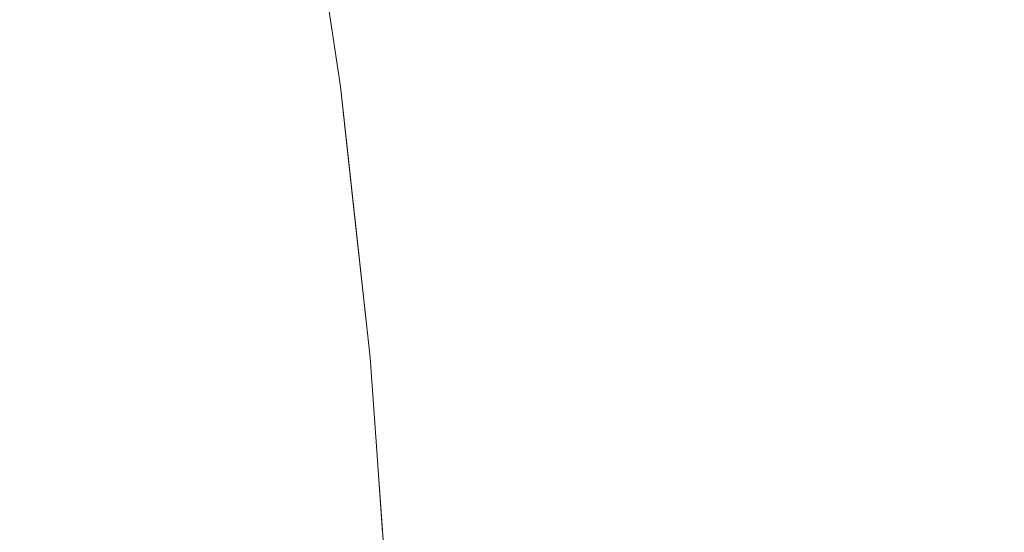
# Model space of a CAD drawing. Header units: centimetres. Extents: x -17.1 to 18.2, y 4.2 to 6.
# Tile 154 of 256: x -5.2396 to -5.2188, y 5.91 to 5.9209. Entities that reach past the tile are written whole.
import ezdxf

# ---------------------------------------------------------------- set-up
doc = ezdxf.new("R2010")
doc.units = ezdxf.units.CM
doc.header["$LTSCALE"] = 2.54
doc.layers.add('Lucido design-1', color=7, linetype='Continuous')

# ---------------------------------------------------------------- blocks, each defined once
blk = doc.blocks.new('Gruppo-3-1')
at = {"color": 7, "linetype": 'Continuous', "lineweight": 9}
for points, invisible_edges in [([(-5.233638, 5.925031, -2276.72217), (-5.232801, 5.919441, -2276.72217), (-5.232801, 5.919441, -2276.92217), (-5.233264, 5.922531, -2276.92217)], 10), ([(-5.232935, 5.920683, -2276.71898), (-5.232801, 5.919441, -2276.72217), (-5.233638, 5.925031, -2276.72217), (-5.2335, 5.924408, -2276.718953)], 13), ([(-5.2335, 5.924408, -2276.718953), (-5.2334, 5.924408, -2276.715741), (-5.232836, 5.920683, -2276.715794), (-5.232935, 5.920683, -2276.71898)], 15), ([(-5.232671, 5.920683, -2276.712617), (-5.232836, 5.920683, -2276.715794), (-5.2334, 5.924408, -2276.715741), (-5.233234, 5.924408, -2276.712538)], 15), ([(-5.233234, 5.924408, -2276.712538), (-5.233003, 5.924408, -2276.709349), (-5.232442, 5.920683, -2276.709455), (-5.232671, 5.920683, -2276.712617)], 15), ([(-5.232147, 5.920683, -2276.706311), (-5.232442, 5.920683, -2276.709455), (-5.233003, 5.924408, -2276.709349), (-5.232706, 5.924408, -2276.706178)], 15), ([(-5.232706, 5.924408, -2276.706178), (-5.232345, 5.924408, -2276.703031), (-5.23179, 5.920683, -2276.70319), (-5.232147, 5.920683, -2276.706311)], 15), ([(-5.231369, 5.920683, -2276.700096), (-5.23179, 5.920683, -2276.70319), (-5.232345, 5.924408, -2276.703031), (-5.231921, 5.924408, -2276.699911)], 15), ([(-5.231921, 5.924408, -2276.699911), (-5.231435, 5.924408, -2276.696823), (-5.230887, 5.920683, -2276.697033), (-5.231369, 5.920683, -2276.700096)], 15), ([(-5.230345, 5.920683, -2276.694006), (-5.230887, 5.920683, -2276.697033), (-5.231435, 5.924408, -2276.696823), (-5.230889, 5.924408, -2276.693771)], 15), ([(-5.230889, 5.924408, -2276.693771), (-5.230283, 5.924408, -2276.690758), (-5.229744, 5.920683, -2276.691019), (-5.230345, 5.920683, -2276.694006)], 15), ([(-5.229087, 5.920683, -2276.688074), (-5.229744, 5.920683, -2276.691019), (-5.230283, 5.924408, -2276.690758), (-5.22962, 5.924408, -2276.687789)], 15), ([(-5.22962, 5.924408, -2276.687789), (-5.228901, 5.924408, -2276.684867), (-5.228374, 5.920683, -2276.685176), (-5.229087, 5.920683, -2276.688074)], 15), ([(-5.227608, 5.920683, -2276.682329), (-5.228374, 5.920683, -2276.685176), (-5.228901, 5.924408, -2276.684867), (-5.228129, 5.924408, -2276.681995)], 15), ([(-5.228129, 5.924408, -2276.681995), (-5.227305, 5.924408, -2276.679177), (-5.226791, 5.920683, -2276.679534), (-5.227608, 5.920683, -2276.682329)], 15), ([(-5.225925, 5.920683, -2276.676795), (-5.226791, 5.920683, -2276.679534), (-5.227305, 5.924408, -2276.679177), (-5.226431, 5.924408, -2276.676415)], 15), ([(-5.226431, 5.924408, -2276.676415), (-5.22551, 5.924408, -2276.673713), (-5.225011, 5.920683, -2276.674115), (-5.225925, 5.920683, -2276.676795)], 15), ([(-5.224053, 5.920683, -2276.671495), (-5.225011, 5.920683, -2276.674115), (-5.22551, 5.924408, -2276.673713), (-5.224544, 5.924408, -2276.671072)], 15), ([(-5.224544, 5.924408, -2276.671072), (-5.223535, 5.924408, -2276.668494), (-5.223053, 5.920683, -2276.668939), (-5.224053, 5.920683, -2276.671495)], 15), ([(-5.222012, 5.920683, -2276.666449), (-5.223053, 5.920683, -2276.668939), (-5.223535, 5.924408, -2276.668494), (-5.222486, 5.924408, -2276.665983)], 15), ([(-5.222486, 5.924408, -2276.665983), (-5.221399, 5.924408, -2276.663539), (-5.220934, 5.920683, -2276.664025), (-5.222012, 5.920683, -2276.666449)], 15), ([(-5.21982, 5.920683, -2276.661669), (-5.220934, 5.920683, -2276.664025), (-5.221399, 5.924408, -2276.663539), (-5.220276, 5.924408, -2276.661163)], 15), ([(-5.220276, 5.924408, -2276.661163), (-5.21912, 5.924408, -2276.658858), (-5.218674, 5.920683, -2276.659383), (-5.21982, 5.920683, -2276.661669)], 15), ([(-5.217497, 5.920683, -2276.657168), (-5.218674, 5.920683, -2276.659383), (-5.21912, 5.924408, -2276.658858), (-5.217933, 5.924408, -2276.656624)], 15), ([(-5.238105, 5.91906, -2276.961185), (-5.238889, 5.918813, -2276.963922), (-5.239403, 5.922199, -2276.963922), (-5.238626, 5.922491, -2276.961185)], 15), ([(-5.237622, 5.921019, -2276.958396), (-5.237371, 5.919292, -2276.958396), (-5.238105, 5.91906, -2276.961185), (-5.238626, 5.922491, -2276.961185)], 15), ([(-5.233252, 5.920593, -2276.931524), (-5.233473, 5.920523, -2276.934621), (-5.233739, 5.922362, -2276.934621), (-5.23352, 5.922438, -2276.931524)], 15), ([(-5.23352, 5.922438, -2276.931524), (-5.233363, 5.922492, -2276.928414), (-5.233095, 5.920643, -2276.928414), (-5.233252, 5.920593, -2276.931524)], 15), ([(-5.233, 5.920673, -2276.925294), (-5.233095, 5.920643, -2276.928414), (-5.233363, 5.922492, -2276.928414), (-5.233268, 5.922525, -2276.925294)], 15), ([(-5.233268, 5.922525, -2276.925294), (-5.233264, 5.922531, -2276.92217), (-5.232801, 5.919441, -2276.92217), (-5.233, 5.920673, -2276.925294)], 13), ([(-5.240226, 5.921889, -2276.966604), (-5.239403, 5.922199, -2276.963922), (-5.238889, 5.918813, -2276.963922), (-5.239719, 5.918551, -2276.966604)], 15), ([(-5.233755, 5.920434, -2276.9377), (-5.234098, 5.920326, -2276.940757), (-5.234362, 5.922146, -2276.940757), (-5.23402, 5.922265, -2276.9377)], 15), ([(-5.23402, 5.922265, -2276.9377), (-5.233739, 5.922362, -2276.934621), (-5.233473, 5.920523, -2276.934621), (-5.233755, 5.920434, -2276.9377)], 15), ([(-5.234501, 5.920199, -2276.943786), (-5.234963, 5.920053, -2276.946785), (-5.235223, 5.921849, -2276.946785), (-5.234763, 5.922008, -2276.943786)], 15), ([(-5.234763, 5.922008, -2276.943786), (-5.234362, 5.922146, -2276.940757), (-5.234098, 5.920326, -2276.940757), (-5.234501, 5.920199, -2276.943786)], 15), ([(18.147234, 5.917577, -2276.223689), (18.147234, 5.921856, -2276.22454), (-17.020308, 5.921856, -2276.22454), (-17.020308, 5.920679, -2276.224306)], 10), ([(-5.235741, 5.92167, -2276.94975), (-5.235223, 5.921849, -2276.946785), (-5.234963, 5.920053, -2276.946785), (-5.235482, 5.919889, -2276.94975)], 15), ([(-5.235482, 5.919889, -2276.94975), (-5.236058, 5.919707, -2276.952675), (-5.236314, 5.921471, -2276.952675), (-5.235741, 5.92167, -2276.94975)], 15), ([(-5.236942, 5.921254, -2276.955559), (-5.236314, 5.921471, -2276.952675), (-5.236058, 5.919707, -2276.952675), (-5.236688, 5.919508, -2276.955559)], 15), ([(-5.236688, 5.919508, -2276.955559), (-5.237371, 5.919292, -2276.958396), (-5.237622, 5.921019, -2276.958396), (-5.236942, 5.921254, -2276.955559)], 15), ([(-17.020308, 5.920679, -2276.224306), (-17.020308, 5.917577, -2276.223689), (18.147234, 5.917577, -2276.223689)], 10), ([(-5.233755, 5.920434, -2276.9377), (-5.233473, 5.920523, -2276.934621), (-5.233232, 5.918706, -2276.934621), (-5.233516, 5.918625, -2276.9377)], 15), ([(-5.233011, 5.918769, -2276.931524), (-5.233232, 5.918706, -2276.934621), (-5.233473, 5.920523, -2276.934621), (-5.233252, 5.920593, -2276.931524)], 15), ([(-5.233252, 5.920593, -2276.931524), (-5.233095, 5.920643, -2276.928414), (-5.232853, 5.918814, -2276.928414), (-5.233011, 5.918769, -2276.931524)], 15), ([(-5.232758, 5.918842, -2276.925294), (-5.232853, 5.918814, -2276.928414), (-5.233095, 5.920643, -2276.928414), (-5.233, 5.920673, -2276.925294)], 15), ([(-5.233, 5.920673, -2276.925294), (-5.232801, 5.919441, -2276.92217), (-5.232736, 5.91885, -2276.92217), (-5.232758, 5.918842, -2276.925294)], 13), ([(-5.232935, 5.920683, -2276.71898), (-5.232836, 5.920683, -2276.715794), (-5.232379, 5.91704, -2276.715837), (-5.232477, 5.91704, -2276.719001)], 15), ([(-5.232477, 5.91704, -2276.719001), (-5.232801, 5.919441, -2276.72217), (-5.232935, 5.920683, -2276.71898)], 11), ([(-5.232215, 5.91704, -2276.712682), (-5.232379, 5.91704, -2276.715837), (-5.232836, 5.920683, -2276.715794), (-5.232671, 5.920683, -2276.712617)], 15), ([(-5.232671, 5.920683, -2276.712617), (-5.232442, 5.920683, -2276.709455), (-5.231987, 5.91704, -2276.709541), (-5.232215, 5.91704, -2276.712682)], 15), ([(-5.231695, 5.91704, -2276.706418), (-5.231987, 5.91704, -2276.709541), (-5.232442, 5.920683, -2276.709455), (-5.232147, 5.920683, -2276.706311)], 15), ([(-5.232147, 5.920683, -2276.706311), (-5.23179, 5.920683, -2276.70319), (-5.23134, 5.91704, -2276.703318), (-5.231695, 5.91704, -2276.706418)], 15), ([(-5.230922, 5.91704, -2276.700245), (-5.23134, 5.91704, -2276.703318), (-5.23179, 5.920683, -2276.70319), (-5.231369, 5.920683, -2276.700096)], 15), ([(-5.231369, 5.920683, -2276.700096), (-5.230887, 5.920683, -2276.697033), (-5.230443, 5.91704, -2276.697204), (-5.230922, 5.91704, -2276.700245)], 15), ([(-5.229905, 5.91704, -2276.694197), (-5.230443, 5.91704, -2276.697204), (-5.230887, 5.920683, -2276.697033), (-5.230345, 5.920683, -2276.694006)], 15), ([(-5.230345, 5.920683, -2276.694006), (-5.229744, 5.920683, -2276.691019), (-5.229308, 5.91704, -2276.69123), (-5.229905, 5.91704, -2276.694197)], 15), ([(-5.228655, 5.91704, -2276.688305), (-5.229308, 5.91704, -2276.69123), (-5.229744, 5.920683, -2276.691019), (-5.229087, 5.920683, -2276.688074)], 15), ([(-5.229087, 5.920683, -2276.688074), (-5.228374, 5.920683, -2276.685176), (-5.227947, 5.91704, -2276.685427), (-5.228655, 5.91704, -2276.688305)], 15), ([(-5.227187, 5.91704, -2276.682598), (-5.227947, 5.91704, -2276.685427), (-5.228374, 5.920683, -2276.685176), (-5.227608, 5.920683, -2276.682329)], 15), ([(-5.227608, 5.920683, -2276.682329), (-5.226791, 5.920683, -2276.679534), (-5.226375, 5.91704, -2276.679822), (-5.227187, 5.91704, -2276.682598)], 15), ([(-5.225514, 5.91704, -2276.677102), (-5.226375, 5.91704, -2276.679822), (-5.226791, 5.920683, -2276.679534), (-5.225925, 5.920683, -2276.676795)], 15), ([(-5.225925, 5.920683, -2276.676795), (-5.225011, 5.920683, -2276.674115), (-5.224607, 5.91704, -2276.67444), (-5.225514, 5.91704, -2276.677102)], 15), ([(-5.223656, 5.91704, -2276.671839), (-5.224607, 5.91704, -2276.67444), (-5.225011, 5.920683, -2276.674115), (-5.224053, 5.920683, -2276.671495)], 15), ([(-5.224053, 5.920683, -2276.671495), (-5.223053, 5.920683, -2276.668939), (-5.222662, 5.91704, -2276.6693), (-5.223656, 5.91704, -2276.671839)], 15), ([(-5.221628, 5.91704, -2276.666826), (-5.222662, 5.91704, -2276.6693), (-5.223053, 5.920683, -2276.668939), (-5.222012, 5.920683, -2276.666449)], 15), ([(-5.222012, 5.920683, -2276.666449), (-5.220934, 5.920683, -2276.664025), (-5.220557, 5.91704, -2276.664418), (-5.221628, 5.91704, -2276.666826)], 15), ([(-5.219451, 5.91704, -2276.662079), (-5.220557, 5.91704, -2276.664418), (-5.220934, 5.920683, -2276.664025), (-5.21982, 5.920683, -2276.661669)], 15), ([(-5.21982, 5.920683, -2276.661669), (-5.218674, 5.920683, -2276.659383), (-5.218313, 5.91704, -2276.659808), (-5.219451, 5.91704, -2276.662079)], 15), ([(-5.234501, 5.920199, -2276.943786), (-5.234098, 5.920326, -2276.940757), (-5.23386, 5.918526, -2276.940757), (-5.234265, 5.91841, -2276.943786)], 15), ([(-5.233516, 5.918625, -2276.9377), (-5.23386, 5.918526, -2276.940757), (-5.234098, 5.920326, -2276.940757), (-5.233755, 5.920434, -2276.9377)], 15), ([(-5.234265, 5.91841, -2276.943786), (-5.234728, 5.918277, -2276.946785), (-5.234963, 5.920053, -2276.946785), (-5.234501, 5.920199, -2276.943786)], 15), ([(-5.23525, 5.918128, -2276.94975), (-5.235828, 5.917962, -2276.952675), (-5.236058, 5.919707, -2276.952675), (-5.235482, 5.919889, -2276.94975)], 15), ([(-5.235482, 5.919889, -2276.94975), (-5.234963, 5.920053, -2276.946785), (-5.234728, 5.918277, -2276.946785), (-5.23525, 5.918128, -2276.94975)], 15), ([(-5.236688, 5.919508, -2276.955559), (-5.236058, 5.919707, -2276.952675), (-5.235828, 5.917962, -2276.952675), (-5.23646, 5.917781, -2276.955559)], 15), ([(-5.23646, 5.917781, -2276.955559), (-5.237146, 5.917585, -2276.958396), (-5.237371, 5.919292, -2276.958396), (-5.236688, 5.919508, -2276.955559)], 15), ([(-5.238105, 5.91906, -2276.961185), (-5.237371, 5.919292, -2276.958396), (-5.237146, 5.917585, -2276.958396)], 11), ([(-5.232801, 5.919441, -2276.72217), (-5.232537, 5.917037, -2276.92217), (-5.232736, 5.91885, -2276.92217)], 9), ([(-5.232341, 5.91525, -2276.92217), (-5.232537, 5.917037, -2276.92217), (-5.232801, 5.919441, -2276.72217), (-5.232172, 5.913715, -2276.72217)], 10), ([(-5.232736, 5.91885, -2276.92217), (-5.232801, 5.919441, -2276.92217), (-5.232801, 5.919441, -2276.72217)], 10), ([(-5.232172, 5.913715, -2276.72217), (-5.232801, 5.919441, -2276.72217), (-5.232477, 5.91704, -2276.719001)], 10), ([(-5.237684, 5.915707, -2276.961185), (-5.238473, 5.915503, -2276.963922), (-5.238889, 5.918813, -2276.963922), (-5.238105, 5.91906, -2276.961185)], 15), ([(-5.237146, 5.917585, -2276.958396), (-5.236944, 5.915897, -2276.958396), (-5.237684, 5.915707, -2276.961185), (-5.238105, 5.91906, -2276.961185)], 15), ([(-5.232758, 5.918842, -2276.925294), (-5.232736, 5.91885, -2276.92217), (-5.232537, 5.917037, -2276.92217)], 9), ([(-5.239719, 5.918551, -2276.966604), (-5.238889, 5.918813, -2276.963922), (-5.238473, 5.915503, -2276.963922), (-5.239309, 5.915288, -2276.966604)], 15), ([(-5.233516, 5.918625, -2276.9377), (-5.233232, 5.918706, -2276.934621), (-5.233018, 5.916909, -2276.934621), (-5.233302, 5.916836, -2276.9377)], 15), ([(-5.232796, 5.916967, -2276.931524), (-5.233018, 5.916909, -2276.934621), (-5.233232, 5.918706, -2276.934621), (-5.233011, 5.918769, -2276.931524)], 15), ([(-5.233011, 5.918769, -2276.931524), (-5.232853, 5.918814, -2276.928414), (-5.232637, 5.917007, -2276.928414), (-5.232796, 5.916967, -2276.931524)], 15), ([(-5.232637, 5.917007, -2276.928414), (-5.232853, 5.918814, -2276.928414), (-5.232758, 5.918842, -2276.925294)], 11), ([(-5.232758, 5.918842, -2276.925294), (-5.232537, 5.917037, -2276.92217), (-5.232637, 5.917007, -2276.928414)], 11), ([(-5.239309, 5.915288, -2276.966604), (-5.240191, 5.915061, -2276.969229), (-5.240595, 5.918274, -2276.969229), (-5.239719, 5.918551, -2276.966604)], 15), ([(-5.234265, 5.91841, -2276.943786), (-5.23386, 5.918526, -2276.940757), (-5.233648, 5.916747, -2276.940757), (-5.234054, 5.916642, -2276.943786)], 15), ([(-5.233302, 5.916836, -2276.9377), (-5.233648, 5.916747, -2276.940757), (-5.23386, 5.918526, -2276.940757), (-5.233516, 5.918625, -2276.9377)], 15), ([(-5.23525, 5.918128, -2276.94975), (-5.234728, 5.918277, -2276.946785), (-5.234519, 5.916523, -2276.946785), (-5.235042, 5.916388, -2276.94975)], 15), ([(-5.234054, 5.916642, -2276.943786), (-5.234519, 5.916523, -2276.946785), (-5.234728, 5.918277, -2276.946785), (-5.234265, 5.91841, -2276.943786)], 15), ([(-5.235042, 5.916388, -2276.94975), (-5.235622, 5.916238, -2276.952675), (-5.235828, 5.917962, -2276.952675), (-5.23525, 5.918128, -2276.94975)], 15), ([(-5.23646, 5.917781, -2276.955559), (-5.235828, 5.917962, -2276.952675), (-5.235622, 5.916238, -2276.952675), (-5.236256, 5.916075, -2276.955559)], 15), ([(-5.236256, 5.916075, -2276.955559), (-5.236944, 5.915897, -2276.958396), (-5.237146, 5.917585, -2276.958396), (-5.23646, 5.917781, -2276.955559)], 15), ([(18.147234, 5.913486, -2276.22306), (18.147234, 5.917577, -2276.223689), (-17.020308, 5.917577, -2276.223689), (-17.020308, 5.917039, -2276.223606)], 10), ([(-17.020308, 5.917039, -2276.223606), (-17.020308, 5.913486, -2276.22306), (18.147234, 5.913486, -2276.22306)], 10), ([(-5.232796, 5.916967, -2276.931524), (-5.232637, 5.917007, -2276.928414), (-5.232447, 5.915223, -2276.928414)], 11), ([(-5.232447, 5.915223, -2276.928414), (-5.232637, 5.917007, -2276.928414), (-5.232537, 5.917037, -2276.92217), (-5.232341, 5.91525, -2276.92217)], 11), ([(-5.232477, 5.91704, -2276.719001), (-5.232379, 5.91704, -2276.715837), (-5.232021, 5.913486, -2276.715871), (-5.232119, 5.913486, -2276.719018)], 15), ([(-5.232477, 5.91704, -2276.719001), (-5.232119, 5.913486, -2276.719018), (-5.232172, 5.913715, -2276.72217)], 11), ([(-5.231859, 5.913486, -2276.712733), (-5.232021, 5.913486, -2276.715871), (-5.232379, 5.91704, -2276.715837), (-5.232215, 5.91704, -2276.712682)], 15), ([(-5.232215, 5.91704, -2276.712682), (-5.231987, 5.91704, -2276.709541), (-5.231632, 5.913486, -2276.709608), (-5.231859, 5.913486, -2276.712733)], 15), ([(-5.231341, 5.913486, -2276.706502), (-5.231632, 5.913486, -2276.709608), (-5.231987, 5.91704, -2276.709541), (-5.231695, 5.91704, -2276.706418)], 15), ([(-5.231695, 5.91704, -2276.706418), (-5.23134, 5.91704, -2276.703318), (-5.230987, 5.913486, -2276.703419), (-5.231341, 5.913486, -2276.706502)], 15), ([(-5.230572, 5.913486, -2276.700362), (-5.230987, 5.913486, -2276.703419), (-5.23134, 5.91704, -2276.703318), (-5.230922, 5.91704, -2276.700245)], 15), ([(-5.230922, 5.91704, -2276.700245), (-5.230443, 5.91704, -2276.697204), (-5.230096, 5.913486, -2276.697337), (-5.230572, 5.913486, -2276.700362)], 15), ([(-5.22956, 5.913486, -2276.694346), (-5.230096, 5.913486, -2276.697337), (-5.230443, 5.91704, -2276.697204), (-5.229905, 5.91704, -2276.694197)], 15), ([(-5.229905, 5.91704, -2276.694197), (-5.229308, 5.91704, -2276.69123), (-5.228967, 5.913486, -2276.691395), (-5.22956, 5.913486, -2276.694346)], 15), ([(-5.228317, 5.913486, -2276.688486), (-5.228967, 5.913486, -2276.691395), (-5.229308, 5.91704, -2276.69123), (-5.228655, 5.91704, -2276.688305)], 15), ([(-5.228655, 5.91704, -2276.688305), (-5.227947, 5.91704, -2276.685427), (-5.227613, 5.913486, -2276.685623), (-5.228317, 5.913486, -2276.688486)], 15), ([(-5.226857, 5.913486, -2276.682809), (-5.227613, 5.913486, -2276.685623), (-5.227947, 5.91704, -2276.685427), (-5.227187, 5.91704, -2276.682598)], 15), ([(-5.227187, 5.91704, -2276.682598), (-5.226375, 5.91704, -2276.679822), (-5.226049, 5.913486, -2276.680048), (-5.226857, 5.913486, -2276.682809)], 15), ([(-5.225193, 5.913486, -2276.677343), (-5.226049, 5.913486, -2276.680048), (-5.226375, 5.91704, -2276.679822), (-5.225514, 5.91704, -2276.677102)], 15), ([(-5.225514, 5.91704, -2276.677102), (-5.224607, 5.91704, -2276.67444), (-5.224291, 5.913486, -2276.674695), (-5.225193, 5.913486, -2276.677343)], 15), ([(-5.223345, 5.913486, -2276.672107), (-5.224291, 5.913486, -2276.674695), (-5.224607, 5.91704, -2276.67444), (-5.223656, 5.91704, -2276.671839)], 15), ([(-5.223656, 5.91704, -2276.671839), (-5.222662, 5.91704, -2276.6693), (-5.222356, 5.913486, -2276.669582), (-5.223345, 5.913486, -2276.672107)], 15), ([(-5.221328, 5.913486, -2276.667121), (-5.222356, 5.913486, -2276.669582), (-5.222662, 5.91704, -2276.6693), (-5.221628, 5.91704, -2276.666826)], 15), ([(-5.221628, 5.91704, -2276.666826), (-5.220557, 5.91704, -2276.664418), (-5.220263, 5.913486, -2276.664727), (-5.221328, 5.913486, -2276.667121)], 15), ([(-5.219163, 5.913486, -2276.662399), (-5.220263, 5.913486, -2276.664727), (-5.220557, 5.91704, -2276.664418), (-5.219451, 5.91704, -2276.662079)], 15), ([(-5.219451, 5.91704, -2276.662079), (-5.218313, 5.91704, -2276.659808), (-5.21803, 5.913486, -2276.660141), (-5.219163, 5.913486, -2276.662399)], 15), ([(-5.233113, 5.91507, -2276.9377), (-5.23346, 5.91499, -2276.940757), (-5.233648, 5.916747, -2276.940757), (-5.233302, 5.916836, -2276.9377)], 15), ([(-5.233302, 5.916836, -2276.9377), (-5.233018, 5.916909, -2276.934621), (-5.232828, 5.915135, -2276.934621), (-5.233113, 5.91507, -2276.9377)], 15), ([(-5.232828, 5.915135, -2276.934621), (-5.233018, 5.916909, -2276.934621), (-5.232796, 5.916967, -2276.931524)], 11), ([(-5.232796, 5.916967, -2276.931524), (-5.232447, 5.915223, -2276.928414), (-5.232828, 5.915135, -2276.934621)], 11), ([(-5.233867, 5.914896, -2276.943786), (-5.234334, 5.914789, -2276.946785), (-5.234519, 5.916523, -2276.946785), (-5.234054, 5.916642, -2276.943786)], 15), ([(-5.234054, 5.916642, -2276.943786), (-5.233648, 5.916747, -2276.940757), (-5.23346, 5.91499, -2276.940757), (-5.233867, 5.914896, -2276.943786)], 15), ([(-5.234858, 5.914669, -2276.94975), (-5.23544, 5.914535, -2276.952675), (-5.235622, 5.916238, -2276.952675), (-5.235042, 5.916388, -2276.94975)], 15), ([(-5.235042, 5.916388, -2276.94975), (-5.234519, 5.916523, -2276.946785), (-5.234334, 5.914789, -2276.946785), (-5.234858, 5.914669, -2276.94975)], 15), ([(-5.236256, 5.916075, -2276.955559), (-5.235622, 5.916238, -2276.952675), (-5.23544, 5.914535, -2276.952675), (-5.236076, 5.914389, -2276.955559)], 15), ([(-5.236076, 5.914389, -2276.955559), (-5.236766, 5.91423, -2276.958396), (-5.236944, 5.915897, -2276.958396), (-5.236256, 5.916075, -2276.955559)], 15), ([(-5.237684, 5.915707, -2276.961185), (-5.236944, 5.915897, -2276.958396), (-5.236766, 5.91423, -2276.958396)], 11), ([(-5.237354, 5.912434, -2276.961185), (-5.238147, 5.912274, -2276.963922), (-5.238473, 5.915503, -2276.963922), (-5.237684, 5.915707, -2276.961185)], 15), ([(-5.236766, 5.91423, -2276.958396), (-5.23661, 5.912585, -2276.958396), (-5.237354, 5.912434, -2276.961185), (-5.237684, 5.915707, -2276.961185)], 15), ([(-5.239309, 5.915288, -2276.966604), (-5.238473, 5.915503, -2276.963922), (-5.238147, 5.912274, -2276.963922), (-5.238988, 5.912104, -2276.966604)], 15), ([(-5.238988, 5.912104, -2276.966604), (-5.239874, 5.911925, -2276.969229), (-5.240191, 5.915061, -2276.969229), (-5.239309, 5.915288, -2276.966604)], 15), ([(-5.233113, 5.91507, -2276.9377), (-5.232828, 5.915135, -2276.934621), (-5.232662, 5.913383, -2276.934621), (-5.232948, 5.913325, -2276.9377)], 15), ([(-5.232447, 5.915223, -2276.928414), (-5.23228, 5.91346, -2276.928414), (-5.232662, 5.913383, -2276.934621), (-5.232828, 5.915135, -2276.934621)], 15), ([(-5.232447, 5.915223, -2276.928414), (-5.232341, 5.91525, -2276.92217), (-5.232172, 5.913715, -2276.92217)], 9), ([(-5.232172, 5.913715, -2276.92217), (-5.23228, 5.91346, -2276.928414), (-5.232447, 5.915223, -2276.928414)], 11), ([(-5.232172, 5.913715, -2276.72217), (-5.232172, 5.913715, -2276.92217), (-5.232341, 5.91525, -2276.92217)], 9), ([(-5.233704, 5.913172, -2276.943786), (-5.234171, 5.913078, -2276.946785), (-5.234334, 5.914789, -2276.946785), (-5.233867, 5.914896, -2276.943786)], 15), ([(-5.233867, 5.914896, -2276.943786), (-5.23346, 5.91499, -2276.940757), (-5.233295, 5.913255, -2276.940757), (-5.233704, 5.913172, -2276.943786)], 15), ([(-5.232948, 5.913325, -2276.9377), (-5.233295, 5.913255, -2276.940757), (-5.23346, 5.91499, -2276.940757), (-5.233113, 5.91507, -2276.9377)], 15), ([(-5.234858, 5.914669, -2276.94975), (-5.234334, 5.914789, -2276.946785), (-5.234171, 5.913078, -2276.946785), (-5.234698, 5.912972, -2276.94975)], 15), ([(-5.236076, 5.914389, -2276.955559), (-5.23544, 5.914535, -2276.952675), (-5.23528, 5.912854, -2276.952675), (-5.235919, 5.912725, -2276.955559)], 15), ([(-5.234698, 5.912972, -2276.94975), (-5.23528, 5.912854, -2276.952675), (-5.23544, 5.914535, -2276.952675), (-5.234858, 5.914669, -2276.94975)], 15), ([(-5.235919, 5.912725, -2276.955559), (-5.23661, 5.912585, -2276.958396), (-5.236766, 5.91423, -2276.958396), (-5.236076, 5.914389, -2276.955559)], 15), ([(-5.23228, 5.91346, -2276.928414), (-5.232172, 5.913715, -2276.92217), (-5.232033, 5.911742, -2276.92217)], 9), ([(-5.231911, 5.910022, -2276.92217), (-5.232033, 5.911742, -2276.92217), (-5.232172, 5.913715, -2276.72217), (-5.231761, 5.907892, -2276.72217)], 10), ([(-5.232033, 5.911742, -2276.92217), (-5.232172, 5.913715, -2276.92217), (-5.232172, 5.913715, -2276.72217)], 10), ([(-5.232172, 5.913715, -2276.72217), (-5.232119, 5.913486, -2276.719018), (-5.231853, 5.910024, -2276.719031)], 11), ([(-5.231853, 5.910024, -2276.719031), (-5.231761, 5.907892, -2276.72217), (-5.232172, 5.913715, -2276.72217)], 9), ([(-17.020308, 5.913486, -2276.22306), (-17.020308, 5.913265, -2276.223025), (18.147234, 5.913265, -2276.223025), (18.147234, 5.913486, -2276.22306)], 10), ([(-5.232519, 5.911654, -2276.934621), (-5.232662, 5.913383, -2276.934621), (-5.23228, 5.91346, -2276.928414), (-5.232136, 5.911721, -2276.928414)], 15), ([(-5.232033, 5.911742, -2276.92217), (-5.232136, 5.911721, -2276.928414), (-5.23228, 5.91346, -2276.928414)], 11), ([(-5.232119, 5.913486, -2276.719018), (-5.232021, 5.913486, -2276.715871), (-5.231755, 5.910024, -2276.715896), (-5.231853, 5.910024, -2276.719031)], 15), ([(-5.231593, 5.910024, -2276.71277), (-5.231755, 5.910024, -2276.715896), (-5.232021, 5.913486, -2276.715871), (-5.231859, 5.913486, -2276.712733)], 15), ([(-5.231859, 5.913486, -2276.712733), (-5.231632, 5.913486, -2276.709608), (-5.231367, 5.910024, -2276.709659), (-5.231593, 5.910024, -2276.71277)], 15), ([(-5.231078, 5.910024, -2276.706565), (-5.231367, 5.910024, -2276.709659), (-5.231632, 5.913486, -2276.709608), (-5.231341, 5.913486, -2276.706502)], 15), ([(-5.231341, 5.913486, -2276.706502), (-5.230987, 5.913486, -2276.703419), (-5.230726, 5.910024, -2276.703494), (-5.231078, 5.910024, -2276.706565)], 15), ([(-5.230312, 5.910024, -2276.700449), (-5.230726, 5.910024, -2276.703494), (-5.230987, 5.913486, -2276.703419), (-5.230572, 5.913486, -2276.700362)], 15), ([(-5.230572, 5.913486, -2276.700362), (-5.230096, 5.913486, -2276.697337), (-5.229837, 5.910024, -2276.697436), (-5.230312, 5.910024, -2276.700449)], 15), ([(-5.229304, 5.910024, -2276.694457), (-5.229837, 5.910024, -2276.697436), (-5.230096, 5.913486, -2276.697337), (-5.22956, 5.913486, -2276.694346)], 15), ([(-5.22956, 5.913486, -2276.694346), (-5.228967, 5.913486, -2276.691395), (-5.228713, 5.910024, -2276.691518), (-5.229304, 5.910024, -2276.694457)], 15), ([(-5.228066, 5.910024, -2276.68862), (-5.228713, 5.910024, -2276.691518), (-5.228967, 5.913486, -2276.691395), (-5.228317, 5.913486, -2276.688486)], 15), ([(-5.228317, 5.913486, -2276.688486), (-5.227613, 5.913486, -2276.685623), (-5.227365, 5.910024, -2276.685769), (-5.228066, 5.910024, -2276.68862)], 15), ([(-5.226611, 5.910024, -2276.682966), (-5.227365, 5.910024, -2276.685769), (-5.227613, 5.913486, -2276.685623), (-5.226857, 5.913486, -2276.682809)], 15), ([(-5.226857, 5.913486, -2276.682809), (-5.226049, 5.913486, -2276.680048), (-5.225807, 5.910024, -2276.680216), (-5.226611, 5.910024, -2276.682966)], 15), ([(-5.224955, 5.910024, -2276.677521), (-5.225807, 5.910024, -2276.680216), (-5.226049, 5.913486, -2276.680048), (-5.225193, 5.913486, -2276.677343)], 15), ([(-5.225193, 5.913486, -2276.677343), (-5.224291, 5.913486, -2276.674695), (-5.224056, 5.910024, -2276.674884), (-5.224955, 5.910024, -2276.677521)], 15), ([(-5.223113, 5.910024, -2276.672307), (-5.224056, 5.910024, -2276.674884), (-5.224291, 5.913486, -2276.674695), (-5.223345, 5.913486, -2276.672107)], 15), ([(-5.223345, 5.913486, -2276.672107), (-5.222356, 5.913486, -2276.669582), (-5.222129, 5.910024, -2276.669792), (-5.223113, 5.910024, -2276.672307)], 15), ([(-5.221105, 5.910024, -2276.667341), (-5.222129, 5.910024, -2276.669792), (-5.222356, 5.913486, -2276.669582), (-5.221328, 5.913486, -2276.667121)], 15), ([(-5.221328, 5.913486, -2276.667121), (-5.220263, 5.913486, -2276.664727), (-5.220044, 5.910024, -2276.664956), (-5.221105, 5.910024, -2276.667341)], 15), ([(-5.218948, 5.910024, -2276.662638), (-5.220044, 5.910024, -2276.664956), (-5.220263, 5.913486, -2276.664727), (-5.219163, 5.913486, -2276.662399)], 15), ([(-5.219163, 5.913486, -2276.662399), (-5.21803, 5.913486, -2276.660141), (-5.21782, 5.910024, -2276.660389), (-5.218948, 5.910024, -2276.662638)], 15), ([(18.147234, 5.910022, -2276.22267), (18.147234, 5.913265, -2276.223025), (-17.020308, 5.913265, -2276.223025), (-17.020308, 5.910022, -2276.22267)], 10), ([(-5.233704, 5.913172, -2276.943786), (-5.233295, 5.913255, -2276.940757), (-5.233154, 5.911543, -2276.940757), (-5.233563, 5.911471, -2276.943786)], 15), ([(-5.233154, 5.911543, -2276.940757), (-5.233295, 5.913255, -2276.940757), (-5.232948, 5.913325, -2276.9377)], 11), ([(-5.232948, 5.913325, -2276.9377), (-5.232519, 5.911654, -2276.934621), (-5.233154, 5.911543, -2276.940757)], 11), ([(-5.232948, 5.913325, -2276.9377), (-5.232662, 5.913383, -2276.934621), (-5.232519, 5.911654, -2276.934621)], 11), ([(-5.234698, 5.912972, -2276.94975), (-5.234171, 5.913078, -2276.946785), (-5.234032, 5.911389, -2276.946785), (-5.234559, 5.911296, -2276.94975)], 15), ([(-5.233563, 5.911471, -2276.943786), (-5.234032, 5.911389, -2276.946785), (-5.234171, 5.913078, -2276.946785), (-5.233704, 5.913172, -2276.943786)], 15), ([(-5.235919, 5.912725, -2276.955559), (-5.23528, 5.912854, -2276.952675), (-5.235143, 5.911194, -2276.952675), (-5.235783, 5.911082, -2276.955559)], 15), ([(-5.234559, 5.911296, -2276.94975), (-5.235143, 5.911194, -2276.952675), (-5.23528, 5.912854, -2276.952675), (-5.234698, 5.912972, -2276.94975)], 15), ([(-5.235783, 5.911082, -2276.955559), (-5.236476, 5.91096, -2276.958396), (-5.23661, 5.912585, -2276.958396), (-5.235919, 5.912725, -2276.955559)], 15), ([(-5.237108, 5.909247, -2276.961185), (-5.237905, 5.909128, -2276.963922), (-5.238147, 5.912274, -2276.963922), (-5.237354, 5.912434, -2276.961185)], 15), ([(-5.237354, 5.912434, -2276.961185), (-5.23661, 5.912585, -2276.958396), (-5.236476, 5.91096, -2276.958396)], 11), ([(-5.236476, 5.91096, -2276.958396), (-5.236362, 5.909358, -2276.958396), (-5.237108, 5.909247, -2276.961185), (-5.237354, 5.912434, -2276.961185)], 15), ([(-5.238988, 5.912104, -2276.966604), (-5.238147, 5.912274, -2276.963922), (-5.237905, 5.909128, -2276.963922), (-5.238749, 5.909002, -2276.966604)], 15), ([(-5.238749, 5.909002, -2276.966604), (-5.239639, 5.90887, -2276.969229), (-5.239874, 5.911925, -2276.969229), (-5.238988, 5.912104, -2276.966604)], 15), ([(-5.232519, 5.911654, -2276.934621), (-5.232398, 5.909948, -2276.934621), (-5.233034, 5.909853, -2276.940757), (-5.233154, 5.911543, -2276.940757)], 15), ([(-5.232136, 5.911721, -2276.928414), (-5.232014, 5.910005, -2276.928414), (-5.232398, 5.909948, -2276.934621), (-5.232519, 5.911654, -2276.934621)], 15), ([(-5.232033, 5.911742, -2276.92217), (-5.231911, 5.910022, -2276.92217), (-5.232014, 5.910005, -2276.928414), (-5.232136, 5.911721, -2276.928414)], 14), ([(-5.234559, 5.911296, -2276.94975), (-5.234032, 5.911389, -2276.946785), (-5.233913, 5.909722, -2276.946785), (-5.234441, 5.909644, -2276.94975)], 15), ([(-5.233443, 5.909792, -2276.943786), (-5.233913, 5.909722, -2276.946785), (-5.234032, 5.911389, -2276.946785), (-5.233563, 5.911471, -2276.943786)], 15), ([(-5.233563, 5.911471, -2276.943786), (-5.233154, 5.911543, -2276.940757), (-5.233034, 5.909853, -2276.940757), (-5.233443, 5.909792, -2276.943786)], 15), ([(-5.235783, 5.911082, -2276.955559), (-5.235143, 5.911194, -2276.952675), (-5.235027, 5.909557, -2276.952675), (-5.235667, 5.909461, -2276.955559)], 15), ([(-5.234441, 5.909644, -2276.94975), (-5.235027, 5.909557, -2276.952675), (-5.235143, 5.911194, -2276.952675), (-5.234559, 5.911296, -2276.94975)], 15), ([(-5.235667, 5.909461, -2276.955559), (-5.236362, 5.909358, -2276.958396), (-5.236476, 5.91096, -2276.958396), (-5.235783, 5.911082, -2276.955559)], 15), ([(-5.231853, 5.910024, -2276.719031), (-5.231755, 5.910024, -2276.715896), (-5.231574, 5.906657, -2276.715913), (-5.231671, 5.906657, -2276.719039)], 15), ([(-5.231671, 5.906657, -2276.719039), (-5.231761, 5.907892, -2276.72217), (-5.231853, 5.910024, -2276.719031)], 11), ([(-5.231412, 5.906657, -2276.712796), (-5.231574, 5.906657, -2276.715913), (-5.231755, 5.910024, -2276.715896), (-5.231593, 5.910024, -2276.71277)], 15), ([(-5.231593, 5.910024, -2276.71277), (-5.231367, 5.910024, -2276.709659), (-5.231187, 5.906657, -2276.709693), (-5.231412, 5.906657, -2276.712796)], 15), ([(-5.230898, 5.906657, -2276.706607), (-5.231187, 5.906657, -2276.709693), (-5.231367, 5.910024, -2276.709659), (-5.231078, 5.910024, -2276.706565)], 15), ([(-5.231078, 5.910024, -2276.706565), (-5.230726, 5.910024, -2276.703494), (-5.230547, 5.906657, -2276.703545), (-5.230898, 5.906657, -2276.706607)], 15), ([(-5.230134, 5.906657, -2276.700509), (-5.230547, 5.906657, -2276.703545), (-5.230726, 5.910024, -2276.703494), (-5.230312, 5.910024, -2276.700449)], 15), ([(-5.230312, 5.910024, -2276.700449), (-5.229837, 5.910024, -2276.697436), (-5.229661, 5.906657, -2276.697503), (-5.230134, 5.906657, -2276.700509)], 15), ([(-5.229129, 5.906657, -2276.694533), (-5.229661, 5.906657, -2276.697503), (-5.229837, 5.910024, -2276.697436), (-5.229304, 5.910024, -2276.694457)], 15), ([(-5.229304, 5.910024, -2276.694457), (-5.228713, 5.910024, -2276.691518), (-5.22854, 5.906657, -2276.691601), (-5.229129, 5.906657, -2276.694533)], 15), ([(-5.227895, 5.906657, -2276.688712), (-5.22854, 5.906657, -2276.691601), (-5.228713, 5.910024, -2276.691518), (-5.228066, 5.910024, -2276.68862)], 15), ([(-5.228066, 5.910024, -2276.68862), (-5.227365, 5.910024, -2276.685769), (-5.227195, 5.906657, -2276.685868), (-5.227895, 5.906657, -2276.688712)], 15), ([(-5.226444, 5.906657, -2276.683074), (-5.227195, 5.906657, -2276.685868), (-5.227365, 5.910024, -2276.685769), (-5.226611, 5.910024, -2276.682966)], 15), ([(-5.226611, 5.910024, -2276.682966), (-5.225807, 5.910024, -2276.680216), (-5.225642, 5.906657, -2276.680331), (-5.226444, 5.906657, -2276.683074)], 15), ([(-5.224792, 5.906657, -2276.677643), (-5.225642, 5.906657, -2276.680331), (-5.225807, 5.910024, -2276.680216), (-5.224955, 5.910024, -2276.677521)], 15), ([(-5.224955, 5.910024, -2276.677521), (-5.224056, 5.910024, -2276.674884), (-5.223895, 5.906657, -2276.675013), (-5.224792, 5.906657, -2276.677643)], 15), ([(-5.222955, 5.906657, -2276.672443), (-5.223895, 5.906657, -2276.675013), (-5.224056, 5.910024, -2276.674884), (-5.223113, 5.910024, -2276.672307)], 15), ([(-5.223113, 5.910024, -2276.672307), (-5.222129, 5.910024, -2276.669792), (-5.221973, 5.906657, -2276.669935), (-5.222955, 5.906657, -2276.672443)], 15), ([(-5.220952, 5.906657, -2276.667491), (-5.221973, 5.906657, -2276.669935), (-5.222129, 5.910024, -2276.669792), (-5.221105, 5.910024, -2276.667341)], 15), ([(-5.221105, 5.910024, -2276.667341), (-5.220044, 5.910024, -2276.664956), (-5.219894, 5.906657, -2276.665112), (-5.220952, 5.906657, -2276.667491)], 15), ([(-5.218801, 5.906657, -2276.662801), (-5.219894, 5.906657, -2276.665112), (-5.220044, 5.910024, -2276.664956), (-5.218948, 5.910024, -2276.662638)], 15), ([(-5.218948, 5.910024, -2276.662638), (-5.21782, 5.910024, -2276.660389), (-5.217676, 5.906657, -2276.660557), (-5.218801, 5.906657, -2276.662801)], 15)]:
    blk.add_3dface(points, dxfattribs=dict(at, invisible_edges=invisible_edges))
blk = doc.blocks.new('Gruppo-4-1')
at = {"color": 7}
blk.add_blockref('Gruppo-3-1', (0, 0), dxfattribs=at)

msp = doc.modelspace()

# ---------------------------------------------------------------- block references
at = {"layer": 'Lucido design-1', "color": 7}
msp.add_blockref('Gruppo-4-1', (0, 0), dxfattribs=at)

doc.saveas('drawing.dxf')
